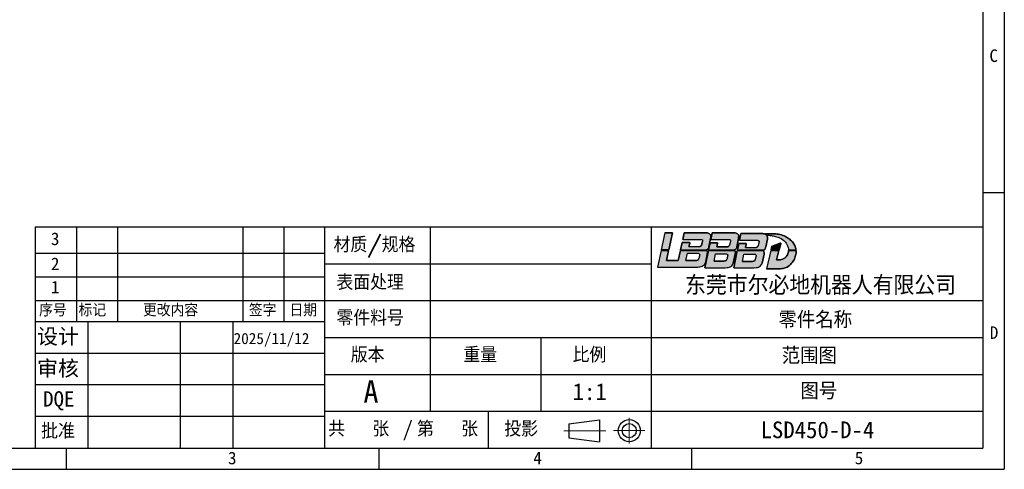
# Model space of a CAD drawing. Header units: millimetres. Extents: x 0 to 2970, y 0 to 2100.
# Tile 10 of 30: x 1100 to 2970, y 0 to 853. Entities that reach past the tile are written whole.
import ezdxf

# ---------------------------------------------------------------- set-up
doc = ezdxf.new("R2010")
doc.units = ezdxf.units.MM
doc.header["$LTSCALE"] = 10
doc.linetypes.add('CENTERX2', pattern=[20.32, 12.7, -2.54, 2.54, -2.54])
for name, color, linetype in [('中心线', 1, 'CENTERX2'), ('剖面线', 2, 'Continuous'), ('细实线', 4, 'Continuous')]:
    doc.layers.add(name, color=color, linetype=linetype)
doc.styles.add('SLDTEXTSTYLE0', font='txt', dxfattribs={"bigfont": 'bigfont'})
doc.styles.add('SLDTEXTSTYLE1', font='txt')
doc.styles.add('SLDTEXTSTYLE2', font='txt', dxfattribs={"bigfont": 'bigfont'})
doc.styles.add('SLDTEXTSTYLE3', font='simfang.ttf', dxfattribs={"bigfont": 'bigfont'})
doc.styles.add('SLDTEXTSTYLE4', font='simfang.ttf')
doc.styles.add('SLDTEXTSTYLE5', font='txt', dxfattribs={"bigfont": 'bigfont'})

# ---------------------------------------------------------------- blocks, each defined once
blk = doc.blocks.new('块1')
at = {"lineweight": 25}
for p, q in [((87.7, 38.7), (146.2, 46.1)), ((87.7, 38.7), (87.7, 11.8)), ((146.2, 46.1), (146.2, 4.4)), ((87.7, 11.8), (146.2, 4.4))]:
    blk.add_line(p, q, dxfattribs=at)
for radius in [20.9, 13.4]:
    blk.add_circle((202.5, 25.7), radius, dxfattribs=at)
at = {"layer": '中心线', "color": 1, "lineweight": 18}
for p, q in [((202.5, 50.3), (202.5, 1.1)), ((78.1, 25.3), (157.9, 25.3)), ((172.8, 25.7), (232.2, 25.7))]:
    blk.add_line(p, q, dxfattribs=at)
blk = doc.blocks.new('块3')
at = {"layer": '剖面线'}
for points in [[(6.9, 36.2), (21.1, 36.2), (28.1, 68.8), (13.8, 68.8)], [(215, 36.2), (230.8, 36.2), (233.9, 48), (233.9, 49.4), (232.6, 49.4), (216.5, 42.7)]]:
    blk.add_hatch(color=3, dxfattribs=at).paths.add_polyline_path(points, flags=0)
h = blk.add_hatch(color=3, dxfattribs=at)
edge = h.paths.add_edge_path(flags=0)
edge.add_line((85.2, 52), (83.4, 45.5))
edge.add_spline(control_points=[(83.4, 45.5), (83.2, 45.1), (83, 44.4), (82.1, 43.6), (81.2, 43), (80.5, 42.8), (80.2, 42.7)], knot_values=[0, 0, 0, 0, 0.11249, 0.188578, 0.308405, 0.395813, 0.395813, 0.395813, 0.395813], weights=[1, 1, 1, 1, 1, 1, 1], degree=3, periodic=0)
edge.add_line((80.2, 42.7), (59.6, 42.7))
edge.add_line((59.6, 42.7), (61, 48.4))
edge.add_line((61, 48.4), (61, 50.6))
edge.add_line((61, 50.6), (46.5, 50.6))
edge.add_line((46.5, 50.6), (43.5, 36.2))
edge.add_line((43.5, 36.2), (92.2, 36.2))
edge.add_spline(control_points=[(92.2, 36.2), (92.6, 36.3), (93.8, 36.6), (95.1, 38.1), (96.9, 39.8), (97.3, 41.5), (97.4, 42.5)], knot_values=[0, 0, 0, 0, 0.113541, 0.309529, 0.508983, 0.759853, 0.759853, 0.759853, 0.759853], weights=[1, 1, 1, 1, 1, 1, 1], degree=3, periodic=0)
edge.add_line((97.4, 42.5), (100.7, 58.1))
edge.add_spline(control_points=[(100.7, 58.1), (100.8, 59.1), (100.9, 60.8), (101.2, 63.5), (100.1, 66.1), (97.5, 67.7), (94.7, 68.5), (92.8, 68.8), (91.9, 69)], knot_values=[0, 0, 0, 0, 0.270359, 0.459904, 0.691329, 0.959666, 1.234022, 1.467228, 1.467228, 1.467228, 1.467228], weights=[1, 1, 1, 1, 1, 1, 1, 1, 1], degree=3, periodic=0)
edge.add_line((91.9, 69), (50.3, 69))
edge.add_line((50.3, 69), (47.7, 56.4))
edge.add_line((47.7, 56.4), (81.4, 56.4))
edge.add_spline(control_points=[(81.4, 56.4), (81.8, 56.4), (82.6, 56.4), (83.7, 56.1), (84.6, 55.6), (85.3, 54.9), (85.3, 54), (85.4, 53.1), (85.3, 52.4), (85.2, 52)], knot_values=[0, 0, 0, 0, 0.109145, 0.202524, 0.297211, 0.376281, 0.445665, 0.519978, 0.62999, 0.62999, 0.62999, 0.62999], weights=[1, 1, 1, 1, 1, 1, 1, 1, 1, 1], degree=3, periodic=0)
h = blk.add_hatch(color=3, dxfattribs=at)
edge = h.paths.add_edge_path(flags=0)
edge.add_line((150.5, 42.5), (153.8, 58.1))
edge.add_spline(control_points=[(153.8, 58.1), (153.8, 59.1), (153.9, 60.8), (154.2, 63.5), (153.2, 66.1), (150.5, 67.7), (147.7, 68.5), (145.8, 68.8), (144.9, 69)], knot_values=[0, 0, 0, 0, 0.270359, 0.459904, 0.691329, 0.959666, 1.234022, 1.467228, 1.467228, 1.467228, 1.467228], weights=[1, 1, 1, 1, 1, 1, 1, 1, 1], degree=3, periodic=0)
edge.add_line((144.9, 69), (103.7, 69))
edge.add_line((103.7, 69), (101.1, 56.4))
edge.add_line((101.1, 56.4), (134.5, 56.4))
edge.add_spline(control_points=[(134.5, 56.4), (134.9, 56.4), (135.6, 56.4), (136.7, 56.1), (137.7, 55.6), (138.3, 54.9), (138.5, 53.9), (138.4, 53), (138.3, 52.3), (138.2, 52)], knot_values=[0, 0, 0, 0, 0.109145, 0.202524, 0.297211, 0.376281, 0.459032, 0.54598, 0.631468, 0.631468, 0.631468, 0.631468], weights=[1, 1, 1, 1, 1, 1, 1, 1, 1, 1], degree=3, periodic=0)
edge.add_line((138.2, 52), (136.4, 45.5))
edge.add_spline(control_points=[(136.4, 45.5), (136.3, 45), (135.8, 43.9), (134.7, 42.6), (133.6, 42.3), (133.2, 42.1)], knot_values=[0, 0, 0, 0, 0.133532, 0.314052, 0.429449, 0.429449, 0.429449, 0.429449], weights=[1, 1, 1, 1, 1, 1], degree=3, periodic=0)
edge.add_line((133.2, 42.1), (112.5, 42.1))
edge.add_line((112.5, 42.1), (114, 48.4))
edge.add_line((114, 48.4), (114, 49.9))
edge.add_line((114, 49.9), (99.7, 49.9))
edge.add_line((99.7, 49.9), (96.9, 36.2))
edge.add_line((96.9, 36.2), (145.2, 36.2))
edge.add_spline(control_points=[(145.2, 36.2), (145.6, 36.3), (146.8, 36.6), (148.1, 38.1), (150, 39.8), (150.3, 41.5), (150.5, 42.5)], knot_values=[0, 0, 0, 0, 0.113541, 0.309529, 0.508983, 0.759853, 0.759853, 0.759853, 0.759853], weights=[1, 1, 1, 1, 1, 1, 1], degree=3, periodic=0)
h = blk.add_hatch(color=3, dxfattribs=at)
edge = h.paths.add_edge_path(flags=0)
edge.add_spline(control_points=[(207, 64.5), (205.7, 65.8), (204, 66.4)], knot_values=[0, 0, 0, 1, 1, 1], weights=[1, 1, 1], degree=2, periodic=0)
edge.add_spline(control_points=[(204, 66.4), (203.4, 66.6), (202, 67), (200.5, 67.2), (199.6, 67.4)], knot_values=[0, 0, 0, 0, 1.372752, 3.334825, 3.334825, 3.334825, 3.334825], weights=[1, 1, 1, 1, 1], degree=3, periodic=0)
edge.add_line((199.6, 67.4), (158, 67.4))
edge.add_line((158, 67.4), (155.4, 54.7))
edge.add_line((155.4, 54.7), (188.7, 54.7))
edge.add_spline(control_points=[(188.7, 54.7), (189.1, 54.7), (189.9, 54.6), (191, 54.4), (191.9, 53.9), (192.6, 53.2), (192.8, 52.2), (192.6, 51.2), (192.5, 50.6), (192.5, 50.3)], knot_values=[0, 0, 0, 0, 0.109145, 0.202524, 0.297211, 0.376281, 0.459032, 0.54598, 0.631468, 0.631468, 0.631468, 0.631468], weights=[1, 1, 1, 1, 1, 1, 1, 1, 1, 1], degree=3, periodic=0)
edge.add_line((192.5, 50.3), (190.7, 43.8))
edge.add_spline(control_points=[(190.7, 43.8), (190.5, 43.4), (190.3, 42.7), (189.5, 41.9), (188.5, 41.3), (187.8, 41), (187.5, 40.9)], knot_values=[0, 0, 0, 0, 0.11249, 0.188578, 0.308405, 0.395813, 0.395813, 0.395813, 0.395813], weights=[1, 1, 1, 1, 1, 1, 1], degree=3, periodic=0)
edge.add_line((187.5, 40.9), (166.9, 40.9))
edge.add_line((166.9, 40.9), (168.3, 46.7))
edge.add_line((168.3, 46.7), (168.3, 48.8))
edge.add_line((168.3, 48.8), (154.2, 48.8))
edge.add_line((154.2, 48.8), (151.6, 36.2))
edge.add_line((151.6, 36.2), (202.2, 36.2))
edge.add_spline(control_points=[(202.2, 36.2), (202.4, 36.3), (203.2, 36.7), (203.8, 38.1), (204.9, 40), (205.3, 41.6), (205.5, 42.5)], knot_values=[0, 0, 0, 0, 0.063812, 0.219898, 0.386717, 0.637587, 0.637587, 0.637587, 0.637587], weights=[1, 1, 1, 1, 1, 1, 1], degree=3, periodic=0)
edge.add_line((205.5, 42.5), (208.5, 56.8))
edge.add_spline(control_points=[(208.5, 56.8), (208.5, 59.3), (208.5, 60.9), (208.4, 62.3), (208.1, 63.5), (207.2, 64.4)], knot_values=[7.678202, 7.678202, 7.678202, 7.678202, 9.952853, 11.547588, 12.34447, 12.34447, 12.34447, 12.34447], weights=[1, 1, 1, 1, 1, 1], degree=3, periodic=0)
edge.add_spline(control_points=[(207.2, 64.4), (207.2, 64.4), (207.1, 64.5), (207, 64.5)], knot_values=[7.617953, 7.617953, 7.617953, 7.617953, 7.678202, 7.678202, 7.678202, 7.678202], weights=[1, 1, 1, 1], degree=3, periodic=0)
h = blk.add_hatch(color=3, dxfattribs=at)
edge = h.paths.add_edge_path(flags=0)
edge.add_spline(control_points=[(204.1, 66.5), (204.1, 66.5), (205.8, 65.8), (207.1, 64.6)], knot_values=[0, 0, 0, 0.054981, 1, 1, 1], weights=[1, 1, 1, 1], degree=2, periodic=0)
edge.add_line((207.1, 64.6), (207.2, 64.5))
edge.add_spline(control_points=[(207.2, 64.5), (207.7, 64.5), (209.7, 64.3), (213.8, 63.9), (220.5, 62.9), (229.8, 60.5), (239.4, 55.5), (245.6, 47.9), (248, 41.4), (248.5, 37.7), (248.7, 36.2)], knot_values=[-1.210668, -1.210668, -1.210668, -1.210668, 0, 3.216058, 7.844717, 15.059695, 24.312441, 31.237241, 36.149525, 39.453796, 39.453796, 39.453796, 39.453796], weights=[1, 1, 1, 1, 1, 1, 1, 1, 1, 1, 1], degree=3, periodic=0)
edge.add_line((248.7, 36.2), (262.7, 36.2))
edge.add_spline(control_points=[(262.7, 36.2), (262.7, 36.8), (262.6, 38.2), (261.7, 41), (260.3, 45.8), (256, 52.2), (249.3, 58.5), (240.1, 63.4), (230.5, 66.2), (223.7, 66.8), (220.8, 67)], knot_values=[0, 0, 0, 0, 1.151049, 3.120639, 6.514086, 12.344374, 19.743132, 26.621777, 35.257202, 41.640066, 41.640066, 41.640066, 41.640066], weights=[1, 1, 1, 1, 1, 1, 1, 1, 1, 1, 1], degree=3, periodic=0)
edge.add_line((220.8, 67), (207.1, 67))
edge.add_spline(control_points=[(207.1, 67), (206.4, 66.9), (205.4, 66.7), (204.4, 66.5), (204.1, 66.5)], knot_values=[0, 0, 0, 0, 1.463686, 2.152451, 2.152451, 2.152451, 2.152451], weights=[1, 1, 1, 1, 1], degree=3, periodic=0)
h = blk.add_hatch(color=3, dxfattribs=at)
edge = h.paths.add_edge_path(flags=0)
edge.add_line((90.7, 11), (95, 31.2))
edge.add_spline(control_points=[(95, 31.2), (95, 32.3), (94.8, 33.2), (94.8, 34.1), (94.3, 34.7), (94.1, 35.1)], knot_values=[0, 0, 0, 0, 0.476316, 1.44549, 2.246673, 2.246673, 2.246673, 2.246673], weights=[1, 1, 1, 1, 1, 1], degree=3, periodic=0)
edge.add_line((94.1, 35.1), (43.2, 35.1))
edge.add_line((43.2, 35.1), (39.3, 16))
edge.add_line((39.3, 16), (16.8, 16))
edge.add_line((16.8, 16), (20.9, 35.1))
edge.add_line((20.9, 35.1), (6.6, 35.1))
edge.add_line((6.6, 35.1), (0, 3.9))
edge.add_line((0, 3.9), (75.5, 3.9))
edge.add_spline(control_points=[(75.5, 3.9), (77.2, 4.1), (80.3, 4.5), (85, 5.3), (88.2, 7.7), (90.1, 9.9), (90.7, 11)], knot_values=[0, 0, 0, 0, 3.612385, 7.048837, 10.255516, 12.349536, 12.349536, 12.349536, 12.349536], weights=[1, 1, 1, 1, 1, 1, 1], degree=3, periodic=0)
edge = h.paths.add_edge_path(flags=0)
edge.add_line((79.9, 26.9), (78.2, 19.9))
edge.add_spline(control_points=[(78.2, 19.9), (77.9, 19), (77.3, 17.2), (74.2, 16.4), (72.1, 16.3), (71.1, 16.3)], knot_values=[0, 0, 0, 0, 0.21656, 0.475605, 0.757612, 0.757612, 0.757612, 0.757612], weights=[1, 1, 1, 1, 1, 1], degree=3, periodic=0)
edge.add_line((71.1, 16.3), (53.9, 16.3))
edge.add_line((53.9, 16.3), (56.8, 30.3))
edge.add_line((56.8, 30.3), (76.8, 30.3))
edge.add_spline(control_points=[(76.8, 30.3), (77.4, 30.2), (78.6, 30), (79.7, 28.5), (79.8, 27.4), (79.9, 26.9)], knot_values=[0, 0, 0, 0, 0.16594, 0.313706, 0.444871, 0.444871, 0.444871, 0.444871], weights=[1, 1, 1, 1, 1, 1], degree=3, periodic=0)
h = blk.add_hatch(color=3, dxfattribs=at)
edge = h.paths.add_edge_path(flags=0)
edge.add_line((89.9, 2.6), (128.1, 2.6))
edge.add_spline(control_points=[(128.1, 2.6), (131, 2.6), (134, 2.7), (139.5, 4.5), (141.8, 6.9), (143.2, 9.9), (143.8, 11)], knot_values=[0, 0, 0, 0, 3.612385, 7.048837, 10.255516, 12.349536, 12.349536, 12.349536, 12.349536], weights=[1, 1, 1, 1, 1, 1, 1], degree=3, periodic=0)
edge.add_line((143.8, 11), (148.1, 31.2))
edge.add_spline(control_points=[(148.1, 31.2), (148, 32.3), (147.8, 33.2), (147.4, 33.9), (147.1, 34.5), (146.6, 35.1)], knot_values=[0.110312, 0.110312, 0.110312, 0.110312, 0.586629, 1.555802, 2.246673, 2.246673, 2.246673, 2.246673], weights=[1, 1, 1, 1, 1, 1], degree=3, periodic=0)
edge.add_line((146.6, 35.1), (96.7, 35.1))
edge.add_line((96.7, 35.1), (89.9, 2.6))
edge = h.paths.add_edge_path(flags=0)
edge.add_line((110.1, 29.2), (130.1, 29.2))
edge.add_spline(control_points=[(130.1, 29.2), (130.7, 29.1), (131.9, 28.8), (133, 27.3), (133.1, 26.3), (133.2, 25.8)], knot_values=[0, 0, 0, 0, 0.16594, 0.313706, 0.444871, 0.444871, 0.444871, 0.444871], weights=[1, 1, 1, 1, 1, 1], degree=3, periodic=0)
edge.add_line((133.2, 25.8), (131.5, 18.7))
edge.add_spline(control_points=[(131.5, 18.7), (131.2, 17.9), (130.5, 16.1), (127.4, 15.3), (125.4, 15.2), (124.4, 15.1)], knot_values=[0, 0, 0, 0, 0.21656, 0.475605, 0.757612, 0.757612, 0.757612, 0.757612], weights=[1, 1, 1, 1, 1, 1], degree=3, periodic=0)
edge.add_line((124.4, 15.1), (107.2, 15.1))
edge.add_line((107.2, 15.1), (110.1, 29.2))
h = blk.add_hatch(color=3, dxfattribs=at)
edge = h.paths.add_edge_path(flags=0)
edge.add_line((144.5, 2.5), (183.6, 2.5))
edge.add_spline(control_points=[(183.6, 2.5), (186.8, 2.7), (189.3, 2.9), (193.7, 4.6), (196.7, 7.2), (198.2, 9.9), (198.8, 11)], knot_values=[0, 0, 0, 0, 3.612385, 7.048837, 10.255516, 12.349536, 12.349536, 12.349536, 12.349536], weights=[1, 1, 1, 1, 1, 1, 1], degree=3, periodic=0)
edge.add_line((198.8, 11), (202.4, 28.1))
edge.add_spline(control_points=[(202.4, 28.1), (202.2, 31.8), (201.8, 32.9), (201.6, 33.6), (201.1, 34.5), (200.3, 35.1)], knot_values=[0.157558, 0.157558, 0.157558, 0.157558, 0.633874, 1.603048, 2.246673, 2.246673, 2.246673, 2.246673], weights=[1, 1, 1, 1, 1, 1], degree=3, periodic=0)
edge.add_line((200.3, 35.1), (151.3, 35.1))
edge.add_line((151.3, 35.1), (144.5, 2.5))
edge = h.paths.add_edge_path(flags=0)
edge.add_line((187.2, 25), (185.5, 18))
edge.add_spline(control_points=[(185.5, 18), (185.2, 17.2), (184.5, 15.4), (181.4, 14.6), (179.4, 14.4), (178.4, 14.4)], knot_values=[0, 0, 0, 0, 0.21656, 0.475605, 0.757612, 0.757612, 0.757612, 0.757612], weights=[1, 1, 1, 1, 1, 1], degree=3, periodic=0)
edge.add_line((178.4, 14.4), (161.2, 14.4))
edge.add_line((161.2, 14.4), (164.1, 28.5))
edge.add_line((164.1, 28.5), (184.1, 28.5))
edge.add_spline(control_points=[(184.1, 28.5), (184.7, 28.3), (185.9, 28.1), (187, 26.6), (187.1, 25.5), (187.2, 25)], knot_values=[0, 0, 0, 0, 0.16594, 0.313706, 0.444871, 0.444871, 0.444871, 0.444871], weights=[1, 1, 1, 1, 1, 1], degree=3, periodic=0)
h = blk.add_hatch(color=3, dxfattribs=at)
edge = h.paths.add_edge_path(flags=0)
edge.add_line((263.1, 35.1), (248.9, 35.1))
edge.add_spline(control_points=[(248.9, 35.1), (248.9, 35), (248.8, 34.2), (248.5, 32.1), (247.3, 29), (245.7, 24.9), (242.1, 21.2), (236.7, 18.2), (231, 17.2), (227.2, 17.4), (225.9, 17.5)], knot_values=[0, 0, 0, 0, 0.200319, 1.755522, 4.491279, 7.649925, 11.354755, 15.71284, 21.005618, 23.994098, 23.994098, 23.994098, 23.994098], weights=[1, 1, 1, 1, 1, 1, 1, 1, 1, 1, 1], degree=3, periodic=0)
edge.add_line((225.9, 17.5), (230.5, 35.1))
edge.add_line((230.5, 35.1), (214.8, 35.1))
edge.add_line((214.8, 35.1), (207.1, 0.7))
edge.add_spline(control_points=[(207.1, 0.7), (209.8, 0.6), (217, 0.3), (227.5, 0), (237.9, 1.1), (247.5, 3.4), (254.5, 10.5), (260.5, 18.7), (261.9, 26.2), (263.5, 31), (263.3, 33.4), (263.1, 34.6), (263.1, 35.1)], knot_values=[0, 0, 0, 0, 5.994431, 15.888509, 23.126915, 29.243366, 37.241208, 44.362079, 51.473113, 53.800224, 55.481839, 56.538024, 56.538024, 56.538024, 56.538024], weights=[1, 1, 1, 1, 1, 1, 1, 1, 1, 1, 1, 1, 1], degree=3, periodic=0)
at = {"color": 3, "lineweight": 25}
for p, q in [((13.8, 68.8), (6.9, 36.2)), ((13.8, 68.8), (6.9, 36.2)), ((28.1, 68.8), (13.8, 68.8)), ((13.8, 68.8), (28.1, 68.8)), ((21.1, 36.2), (28.1, 68.8)), ((28.1, 68.8), (21.1, 36.2)), ((50.3, 69), (47.7, 56.4)), ((47.7, 56.4), (50.3, 69)), ((47.7, 56.4), (81.4, 56.4)), ((47.7, 56.4), (81.4, 56.4)), ((91.9, 69), (50.3, 69)), ((50.3, 69), (91.9, 69)), ((97.4, 42.5), (100.7, 58.1)), ((100.7, 58.1), (97.4, 42.5)), ((103.7, 69), (101.1, 56.4)), ((101.1, 56.4), (103.7, 69)), ((101.1, 56.4), (134.5, 56.4)), ((101.1, 56.4), (134.5, 56.4)), ((144.9, 69), (103.7, 69)), ((103.7, 69), (144.9, 69)), ((150.5, 42.5), (153.8, 58.1)), ((153.8, 58.1), (150.5, 42.5)), ((158, 67.4), (155.4, 54.7)), ((155.4, 54.7), (158, 67.4)), ((199.6, 67.4), (158, 67.4)), ((158, 67.4), (199.6, 67.4)), ((205.5, 42.5), (208.5, 56.8)), ((208.5, 56.8), (205.5, 42.5)), ((46.5, 50.6), (43.5, 36.2)), ((43.5, 36.2), (46.5, 50.6)), ((61, 50.6), (46.5, 50.6)), ((46.5, 50.6), (61, 50.6)), ((59.6, 42.7), (61, 48.4)), ((61, 48.4), (59.6, 42.7)), ((59.6, 42.7), (80.2, 42.7)), ((59.6, 42.7), (80.2, 42.7)), ((61, 48.4), (61, 50.6)), ((61, 50.6), (61, 48.4)), ((83.4, 45.5), (85.2, 52)), ((85.2, 52), (83.4, 45.5)), ((99.7, 49.9), (96.9, 36.2)), ((96.9, 36.2), (99.7, 49.9)), ((114, 49.9), (99.7, 49.9)), ((99.7, 49.9), (114, 49.9)), ((112.5, 42.1), (114, 48.4)), ((114, 48.4), (112.5, 42.1)), ((133.2, 42.1), (112.5, 42.1)), ((112.5, 42.1), (133.2, 42.1)), ((114, 48.4), (114, 49.9)), ((114, 49.9), (114, 48.4)), ((138.2, 52), (136.4, 45.5)), ((138.2, 52), (136.4, 45.5)), ((154.2, 48.8), (151.6, 36.2)), ((151.6, 36.2), (154.2, 48.8)), ((168.3, 48.8), (154.2, 48.8)), ((154.2, 48.8), (168.3, 48.8)), ((155.4, 54.7), (188.7, 54.7)), ((155.4, 54.7), (188.7, 54.7)), ((166.9, 40.9), (168.3, 46.7)), ((168.3, 46.7), (166.9, 40.9)), ((166.9, 40.9), (187.5, 40.9)), ((166.9, 40.9), (187.5, 40.9)), ((168.3, 46.7), (168.3, 48.8)), ((168.3, 48.8), (168.3, 46.7)), ((192.5, 50.3), (190.7, 43.8)), ((192.5, 50.3), (190.7, 43.8)), ((216.5, 42.7), (215, 36.2)), ((216.5, 42.7), (215, 36.2)), ((232.6, 49.4), (216.5, 42.7)), ((216.5, 42.7), (232.6, 49.4)), ((230.8, 36.2), (233.9, 48)), ((233.9, 48), (230.8, 36.2)), ((233.9, 49.4), (232.6, 49.4)), ((232.6, 49.4), (233.9, 49.4)), ((233.9, 48), (233.9, 49.4)), ((233.9, 49.4), (233.9, 48)), ((20.9, 35.1), (6.6, 35.1)), ((6.6, 35.1), (20.9, 35.1)), ((6.9, 36.2), (21.1, 36.2)), ((21.1, 36.2), (6.9, 36.2)), ((16.8, 16), (20.9, 35.1)), ((20.9, 35.1), (16.8, 16)), ((43.2, 35.1), (39.3, 16)), ((39.3, 16), (43.2, 35.1)), ((94.1, 35.1), (43.2, 35.1)), ((43.2, 35.1), (94.1, 35.1)), ((43.5, 36.2), (92.2, 36.2)), ((43.5, 36.2), (92.2, 36.2)), ((53.9, 16.3), (56.8, 30.3)), ((53.9, 16.3), (56.8, 30.3)), ((56.8, 30.3), (76.8, 30.3)), ((56.8, 30.3), (76.8, 30.3)), ((79.9, 26.9), (78.2, 19.9)), ((79.9, 26.9), (78.2, 19.9)), ((96.7, 35.1), (89.9, 2.6)), ((89.9, 2.6), (96.7, 35.1)), ((90.7, 11), (95, 31.2)), ((95, 31.2), (90.7, 11)), ((146.6, 35.1), (96.7, 35.1)), ((96.7, 35.1), (146.6, 35.1)), ((96.9, 36.2), (145.2, 36.2)), ((96.9, 36.2), (145.2, 36.2)), ((107.2, 15.1), (110.1, 29.2)), ((107.2, 15.1), (110.1, 29.2)), ((110.1, 29.2), (130.1, 29.2)), ((110.1, 29.2), (130.1, 29.2)), ((133.2, 25.8), (131.5, 18.7)), ((133.2, 25.8), (131.5, 18.7)), ((143.8, 11), (148.1, 31.2)), ((148.1, 31.2), (143.8, 11)), ((151.3, 35.1), (144.5, 2.5)), ((144.5, 2.5), (151.3, 35.1)), ((200.3, 35.1), (151.3, 35.1)), ((151.3, 35.1), (200.3, 35.1)), ((151.6, 36.2), (202.2, 36.2)), ((151.6, 36.2), (202.2, 36.2)), ((161.2, 14.4), (164.1, 28.5)), ((161.2, 14.4), (164.1, 28.5)), ((164.1, 28.5), (184.1, 28.5)), ((164.1, 28.5), (184.1, 28.5)), ((187.2, 25), (185.5, 18)), ((187.2, 25), (185.5, 18)), ((198.8, 11), (202.4, 28.1)), ((202.4, 28.1), (198.8, 11)), ((214.8, 35.1), (207.1, 0.7)), ((214.8, 35.1), (207.1, 0.7)), ((230.5, 35.1), (214.8, 35.1)), ((214.8, 35.1), (230.5, 35.1)), ((215, 36.2), (230.8, 36.2)), ((215, 36.2), (230.8, 36.2)), ((225.9, 17.5), (230.5, 35.1)), ((230.5, 35.1), (225.9, 17.5)), ((248.7, 36.2), (262.7, 36.2)), ((248.7, 36.2), (262.7, 36.2)), ((263.1, 35.1), (248.9, 35.1)), ((248.9, 35.1), (263.1, 35.1)), ((39.3, 16), (16.8, 16)), ((16.8, 16), (39.3, 16)), ((71.1, 16.3), (53.9, 16.3)), ((53.9, 16.3), (71.1, 16.3)), ((124.4, 15.1), (107.2, 15.1)), ((107.2, 15.1), (124.4, 15.1)), ((178.4, 14.4), (161.2, 14.4)), ((161.2, 14.4), (178.4, 14.4))]:
    blk.add_line(p, q, dxfattribs=at)
at = {"lineweight": 25}
for p, q in [((6.6, 35.1), (0, 3.9)), ((0, 3.9), (75.5, 3.9)), ((0, 3.9), (75.5, 3.9)), ((89.9, 2.6), (128.1, 2.6)), ((89.9, 2.6), (128.1, 2.6)), ((144.5, 2.5), (183.6, 2.5)), ((144.5, 2.5), (183.6, 2.5))]:
    blk.add_line(p, q, dxfattribs=at)
at = {"color": 3, "lineweight": 25}
for points, degree, knots in [([(81.4, 56.4), (81.8, 56.4), (82.6, 56.4), (83.7, 56.1), (84.6, 55.6), (85.3, 54.9), (85.3, 54), (85.4, 53.1), (85.3, 52.4), (85.2, 52)], 3, [0, 0, 0, 0, 0.1091448, 0.2025244, 0.2972108, 0.3762809, 0.4456653, 0.5199777, 0.6299904, 0.6299904, 0.6299904, 0.6299904]), ([(81.4, 56.4), (81.8, 56.4), (82.6, 56.4), (83.7, 56.1), (84.6, 55.6), (85.3, 54.9), (85.3, 54), (85.4, 53.1), (85.3, 52.4), (85.2, 52)], 3, [0, 0, 0, 0, 0.173248, 0.321472, 0.47177, 0.59728, 0.707416, 0.825374, 1, 1, 1, 1]), ([(100.7, 58.1), (100.8, 59.1), (100.9, 60.8), (101.2, 63.5), (100.1, 66.1), (97.5, 67.7), (94.7, 68.5), (92.8, 68.8), (91.9, 69)], 3, [0, 0, 0, 0, 0.270359, 0.459904, 0.691329, 0.959666, 1.234022, 1.467228, 1.467228, 1.467228, 1.467228]), ([(91.9, 69), (92.8, 68.8), (94.7, 68.5), (97.5, 67.7), (100.1, 66.1), (101.2, 63.5), (100.9, 60.8), (100.8, 59.1), (100.7, 58.1)], 3, [0, 0, 0, 0, 0.158944, 0.345933, 0.52882, 0.686549, 0.815735, 1, 1, 1, 1]), ([(134.5, 56.4), (134.9, 56.4), (135.6, 56.4), (136.7, 56.1), (137.7, 55.6), (138.3, 54.9), (138.5, 53.9), (138.4, 53), (138.3, 52.3), (138.2, 52)], 3, [0, 0, 0, 0, 0.1091448, 0.2025244, 0.2972108, 0.3762809, 0.4590321, 0.5459805, 0.6314677, 0.6314677, 0.6314677, 0.6314677]), ([(134.5, 56.4), (134.9, 56.4), (135.6, 56.4), (136.7, 56.1), (137.7, 55.6), (138.3, 54.9), (138.5, 53.9), (138.4, 53), (138.3, 52.3), (138.2, 52)], 3, [0, 0, 0, 0, 0.172843, 0.32072, 0.470667, 0.595883, 0.726929, 0.864621, 1, 1, 1, 1]), ([(153.8, 58.1), (153.8, 59.1), (153.9, 60.8), (154.2, 63.5), (153.2, 66.1), (150.5, 67.7), (147.7, 68.5), (145.8, 68.8), (144.9, 69)], 3, [0, 0, 0, 0, 0.270359, 0.459904, 0.691329, 0.959666, 1.234022, 1.467228, 1.467228, 1.467228, 1.467228]), ([(144.9, 69), (145.8, 68.8), (147.7, 68.5), (150.5, 67.7), (153.2, 66.1), (154.2, 63.5), (153.9, 60.8), (153.8, 59.1), (153.8, 58.1)], 3, [0, 0, 0, 0, 0.158944, 0.345933, 0.52882, 0.686549, 0.815735, 1, 1, 1, 1]), ([(204, 66.4), (203.4, 66.6), (202, 67), (200.5, 67.2), (199.6, 67.4)], 3, [0, 0, 0, 0, 1.372752, 3.334825, 3.334825, 3.334825, 3.334825]), ([(199.6, 67.4), (200.5, 67.2), (202, 67), (203.4, 66.6), (204, 66.4)], 3, [0, 0, 0, 0, 1.962073, 3.334825, 3.334825, 3.334825, 3.334825]), ([(207.1, 67), (206.4, 66.9), (205.4, 66.7), (204.4, 66.5), (204.1, 66.5)], 3, [0, 0, 0, 0, 1.463686, 2.152451, 2.152451, 2.152451, 2.152451]), ([(204.1, 66.5), (204.4, 66.5), (205.4, 66.7), (206.4, 66.9), (207.1, 67)], 3, [0.1383, 0.1383, 0.1383, 0.1383, 0.827065, 2.290752, 2.290752, 2.290752, 2.290752]), ([(204.1, 66.5), (204.1, 66.5), (205.8, 65.8), (207.1, 64.6)], 2, [0, 0, 0, 0.054981, 1, 1, 1]), ([(207.2, 64.5), (207.7, 64.5), (209.7, 64.3), (213.8, 63.9), (220.5, 62.9), (229.8, 60.5), (239.4, 55.5), (245.6, 47.9), (248, 41.4), (248.5, 37.7), (248.7, 36.2)], 3, [-1.210668, -1.210668, -1.210668, -1.210668, 0, 3.216058, 7.844717, 15.059695, 24.312441, 31.237241, 36.149525, 39.453796, 39.453796, 39.453796, 39.453796]), ([(207.2, 64.5), (207.7, 64.5), (209.7, 64.3), (213.8, 63.9), (220.5, 62.9), (229.8, 60.5), (239.4, 55.5), (245.6, 47.9), (248, 41.4), (248.5, 37.7), (248.7, 36.2)], 3, [-1.210668, -1.210668, -1.210668, -1.210668, 0, 3.216058, 7.844717, 15.059695, 24.312441, 31.237241, 36.149525, 39.453796, 39.453796, 39.453796, 39.453796]), ([(208.5, 56.8), (208.5, 59.3), (208.5, 60.9), (208.4, 62.3), (208.1, 63.5), (207.2, 64.4)], 3, [7.678202, 7.678202, 7.678202, 7.678202, 9.952853, 11.547588, 12.34447, 12.34447, 12.34447, 12.34447]), ([(207.2, 64.4), (208.1, 63.5), (208.4, 62.3), (208.5, 60.9), (208.5, 59.3), (208.5, 56.8)], 3, [7.678202, 7.678202, 7.678202, 7.678202, 8.475084, 10.069819, 12.34447, 12.34447, 12.34447, 12.34447]), ([(262.7, 36.2), (262.7, 36.8), (262.6, 38.2), (261.7, 41), (260.3, 45.8), (256, 52.2), (249.3, 58.5), (240.1, 63.4), (230.5, 66.2), (223.7, 66.8), (220.8, 67)], 3, [0, 0, 0, 0, 1.151049, 3.120639, 6.514086, 12.344374, 19.743132, 26.621777, 35.257202, 41.640066, 41.640066, 41.640066, 41.640066]), ([(220.8, 67), (223.7, 66.8), (230.5, 66.2), (240.1, 63.4), (249.3, 58.5), (256, 52.2), (260.3, 45.8), (261.7, 41), (262.6, 38.2), (262.7, 36.8), (262.7, 36.2)], 3, [0, 0, 0, 0, 6.382864, 15.018289, 21.896934, 29.295692, 35.12598, 38.519427, 40.489017, 41.640066, 41.640066, 41.640066, 41.640066]), ([(83.4, 45.5), (83.2, 45.1), (83, 44.4), (82.1, 43.6), (81.2, 43), (80.5, 42.8), (80.2, 42.7)], 3, [0, 0, 0, 0, 0.1124895, 0.1885781, 0.3084055, 0.3958128, 0.3958128, 0.3958128, 0.3958128]), ([(80.2, 42.7), (80.5, 42.8), (81.2, 43), (82.1, 43.6), (83, 44.4), (83.2, 45.1), (83.4, 45.5)], 3, [0, 0, 0, 0, 0.22083, 0.523568, 0.715801, 1, 1, 1, 1]), ([(92.2, 36.2), (92.6, 36.3), (93.8, 36.6), (95.1, 38.1), (96.9, 39.8), (97.3, 41.5), (97.4, 42.5)], 3, [0, 0, 0, 0, 0.1135405, 0.309529, 0.508983, 0.7598531, 0.7598531, 0.7598531, 0.7598531]), ([(97.4, 42.5), (97.3, 41.5), (96.9, 39.8), (95.1, 38.1), (93.8, 36.6), (92.6, 36.3), (92.2, 36.2)], 3, [0, 0, 0, 0, 0.330156, 0.592646, 0.850576, 1, 1, 1, 1]), ([(136.4, 45.5), (136.3, 45), (135.8, 43.9), (134.7, 42.6), (133.6, 42.3), (133.2, 42.1)], 3, [0, 0, 0, 0, 0.1335325, 0.3140516, 0.4294491, 0.4294491, 0.4294491, 0.4294491]), ([(133.2, 42.1), (133.6, 42.3), (134.7, 42.6), (135.8, 43.9), (136.3, 45), (136.4, 45.5)], 3, [0, 0, 0, 0, 0.26871, 0.689061, 1, 1, 1, 1]), ([(145.2, 36.2), (145.6, 36.3), (146.8, 36.6), (148.1, 38.1), (150, 39.8), (150.3, 41.5), (150.5, 42.5)], 3, [0, 0, 0, 0, 0.1135405, 0.309529, 0.508983, 0.7598531, 0.7598531, 0.7598531, 0.7598531]), ([(150.5, 42.5), (150.3, 41.5), (150, 39.8), (148.1, 38.1), (146.8, 36.6), (145.6, 36.3), (145.2, 36.2)], 3, [0, 0, 0, 0, 0.330156, 0.592646, 0.850576, 1, 1, 1, 1]), ([(190.7, 43.8), (190.5, 43.4), (190.3, 42.7), (189.5, 41.9), (188.5, 41.3), (187.8, 41), (187.5, 40.9)], 3, [0, 0, 0, 0, 0.1124895, 0.1885781, 0.3084055, 0.3958128, 0.3958128, 0.3958128, 0.3958128]), ([(187.5, 40.9), (187.8, 41), (188.5, 41.3), (189.5, 41.9), (190.3, 42.7), (190.5, 43.4), (190.7, 43.8)], 3, [0, 0, 0, 0, 0.22083, 0.523568, 0.715801, 1, 1, 1, 1]), ([(188.7, 54.7), (189.1, 54.7), (189.9, 54.6), (191, 54.4), (191.9, 53.9), (192.6, 53.2), (192.8, 52.2), (192.6, 51.2), (192.5, 50.6), (192.5, 50.3)], 3, [0, 0, 0, 0, 0.1091448, 0.2025244, 0.2972108, 0.3762809, 0.4590321, 0.5459805, 0.6314677, 0.6314677, 0.6314677, 0.6314677]), ([(188.7, 54.7), (189.1, 54.7), (189.9, 54.6), (191, 54.4), (191.9, 53.9), (192.6, 53.2), (192.8, 52.2), (192.6, 51.2), (192.5, 50.6), (192.5, 50.3)], 3, [0, 0, 0, 0, 0.172843, 0.32072, 0.470667, 0.595883, 0.726929, 0.864621, 1, 1, 1, 1]), ([(202.2, 36.2), (202.4, 36.3), (203.2, 36.7), (203.8, 38.1), (204.9, 40), (205.3, 41.6), (205.5, 42.5)], 3, [0, 0, 0, 0, 0.0638116, 0.2198977, 0.386717, 0.6375871, 0.6375871, 0.6375871, 0.6375871]), ([(205.5, 42.5), (205.3, 41.6), (204.9, 40), (203.8, 38.1), (203.2, 36.7), (202.4, 36.3), (202.2, 36.2)], 3, [0, 0, 0, 0, 0.393468, 0.65511, 0.899917, 1, 1, 1, 1]), ([(78.2, 19.9), (77.9, 19), (77.3, 17.2), (74.2, 16.4), (72.1, 16.3), (71.1, 16.3)], 3, [0, 0, 0, 0, 0.2165603, 0.4756045, 0.7576124, 0.7576124, 0.7576124, 0.7576124]), ([(71.1, 16.3), (72.1, 16.3), (74.2, 16.4), (77.3, 17.2), (77.9, 19), (78.2, 19.9)], 3, [0, 0, 0, 0, 0.372232, 0.714154, 1, 1, 1, 1]), ([(76.8, 30.3), (77.4, 30.2), (78.6, 30), (79.7, 28.5), (79.8, 27.4), (79.9, 26.9)], 3, [0, 0, 0, 0, 0.1659399, 0.3137056, 0.4448714, 0.4448714, 0.4448714, 0.4448714]), ([(76.8, 30.3), (77.4, 30.2), (78.6, 30), (79.7, 28.5), (79.8, 27.4), (79.9, 26.9)], 3, [0, 0, 0, 0, 0.373006, 0.70516, 1, 1, 1, 1]), ([(95, 31.2), (95, 32.3), (94.8, 33.2), (94.8, 34.1), (94.3, 34.7), (94.1, 35.1)], 3, [0, 0, 0, 0, 0.476316, 1.44549, 2.246673, 2.246673, 2.246673, 2.246673]), ([(94.1, 35.1), (94.3, 34.7), (94.8, 34.1), (94.8, 33.2), (95, 32.3), (95, 31.2)], 3, [0, 0, 0, 0, 0.801183, 1.770357, 2.246673, 2.246673, 2.246673, 2.246673]), ([(131.5, 18.7), (131.2, 17.9), (130.5, 16.1), (127.4, 15.3), (125.4, 15.2), (124.4, 15.1)], 3, [0, 0, 0, 0, 0.2165603, 0.4756045, 0.7576124, 0.7576124, 0.7576124, 0.7576124]), ([(124.4, 15.1), (125.4, 15.2), (127.4, 15.3), (130.5, 16.1), (131.2, 17.9), (131.5, 18.7)], 3, [0, 0, 0, 0, 0.372232, 0.714154, 1, 1, 1, 1]), ([(130.1, 29.2), (130.7, 29.1), (131.9, 28.8), (133, 27.3), (133.1, 26.3), (133.2, 25.8)], 3, [0, 0, 0, 0, 0.1659399, 0.3137056, 0.4448714, 0.4448714, 0.4448714, 0.4448714]), ([(130.1, 29.2), (130.7, 29.1), (131.9, 28.8), (133, 27.3), (133.1, 26.3), (133.2, 25.8)], 3, [0, 0, 0, 0, 0.373006, 0.70516, 1, 1, 1, 1]), ([(148.1, 31.2), (148, 32.3), (147.8, 33.2), (147.4, 33.9), (147.1, 34.5), (146.6, 35.1)], 3, [0.110312, 0.110312, 0.110312, 0.110312, 0.586629, 1.555802, 2.246673, 2.246673, 2.246673, 2.246673]), ([(146.6, 35.1), (147.1, 34.5), (147.4, 33.9), (147.8, 33.2), (148, 32.3), (148.1, 31.2)], 3, [0.110312, 0.110312, 0.110312, 0.110312, 0.801183, 1.770357, 2.246673, 2.246673, 2.246673, 2.246673]), ([(184.1, 28.5), (184.7, 28.3), (185.9, 28.1), (187, 26.6), (187.1, 25.5), (187.2, 25)], 3, [0, 0, 0, 0, 0.1659399, 0.3137056, 0.4448714, 0.4448714, 0.4448714, 0.4448714]), ([(184.1, 28.5), (184.7, 28.3), (185.9, 28.1), (187, 26.6), (187.1, 25.5), (187.2, 25)], 3, [0, 0, 0, 0, 0.373006, 0.70516, 1, 1, 1, 1]), ([(202.4, 28.1), (202.2, 31.8), (201.8, 32.9), (201.6, 33.6), (201.1, 34.5), (200.3, 35.1)], 3, [0.157558, 0.157558, 0.157558, 0.157558, 0.633874, 1.603048, 2.246673, 2.246673, 2.246673, 2.246673]), ([(200.3, 35.1), (201.1, 34.5), (201.6, 33.6), (201.8, 32.9), (202.2, 31.8), (202.4, 28.1)], 3, [0.157558, 0.157558, 0.157558, 0.157558, 0.801183, 1.770357, 2.246673, 2.246673, 2.246673, 2.246673]), ([(207.1, 0.7), (209.8, 0.6), (217, 0.3), (227.5, 0), (237.9, 1.1), (247.5, 3.4), (254.5, 10.5), (260.5, 18.7), (261.9, 26.2), (263.5, 31), (263.3, 33.4), (263.1, 34.6), (263.1, 35.1)], 3, [0, 0, 0, 0, 5.994431, 15.888509, 23.126915, 29.243366, 37.241208, 44.362079, 51.473113, 53.800224, 55.481839, 56.538024, 56.538024, 56.538024, 56.538024]), ([(263.1, 35.1), (263.1, 34.6), (263.3, 33.4), (263.5, 31), (261.9, 26.2), (260.5, 18.7), (254.5, 10.5), (247.5, 3.4), (237.9, 1.1), (227.5, 0), (217, 0.3), (209.8, 0.6), (207.1, 0.7)], 3, [0, 0, 0, 0, 1.056185, 2.7378, 5.064911, 12.175945, 19.296816, 27.294658, 33.411109, 40.649515, 50.543593, 56.538024, 56.538024, 56.538024, 56.538024]), ([(248.9, 35.1), (248.9, 35), (248.8, 34.2), (248.5, 32.1), (247.3, 29), (245.7, 24.9), (242.1, 21.2), (236.7, 18.2), (231, 17.2), (227.2, 17.4), (225.9, 17.5)], 3, [0, 0, 0, 0, 0.200319, 1.755522, 4.491279, 7.649925, 11.354755, 15.71284, 21.005618, 23.994098, 23.994098, 23.994098, 23.994098]), ([(225.9, 17.5), (227.2, 17.4), (231, 17.2), (236.7, 18.2), (242.1, 21.2), (245.7, 24.9), (247.3, 29), (248.5, 32.1), (248.8, 34.2), (248.9, 35), (248.9, 35.1)], 3, [0, 0, 0, 0, 2.988479, 8.281258, 12.639343, 16.344172, 19.502819, 22.238575, 23.793778, 23.994098, 23.994098, 23.994098, 23.994098]), ([(75.5, 3.9), (77.2, 4.1), (80.3, 4.5), (85, 5.3), (88.2, 7.7), (90.1, 9.9), (90.7, 11)], 3, [0, 0, 0, 0, 3.612385, 7.048837, 10.255516, 12.349536, 12.349536, 12.349536, 12.349536]), ([(75.5, 3.9), (77.2, 4.1), (80.3, 4.5), (85, 5.3), (88.2, 7.7), (90.1, 9.9), (90.7, 11)], 3, [0, 0, 0, 0, 3.612385, 7.048837, 10.255516, 12.349536, 12.349536, 12.349536, 12.349536]), ([(128.1, 2.6), (131, 2.6), (134, 2.7), (139.5, 4.5), (141.8, 6.9), (143.2, 9.9), (143.8, 11)], 3, [0, 0, 0, 0, 3.612385, 7.048837, 10.255516, 12.349536, 12.349536, 12.349536, 12.349536]), ([(128.1, 2.6), (131, 2.6), (134, 2.7), (139.5, 4.5), (141.8, 6.9), (143.2, 9.9), (143.8, 11)], 3, [0, 0, 0, 0, 3.612385, 7.048837, 10.255516, 12.349536, 12.349536, 12.349536, 12.349536]), ([(185.5, 18), (185.2, 17.2), (184.5, 15.4), (181.4, 14.6), (179.4, 14.4), (178.4, 14.4)], 3, [0, 0, 0, 0, 0.2165603, 0.4756045, 0.7576124, 0.7576124, 0.7576124, 0.7576124]), ([(178.4, 14.4), (179.4, 14.4), (181.4, 14.6), (184.5, 15.4), (185.2, 17.2), (185.5, 18)], 3, [0, 0, 0, 0, 0.372232, 0.714154, 1, 1, 1, 1]), ([(183.6, 2.5), (186.8, 2.7), (189.3, 2.9), (193.7, 4.6), (196.7, 7.2), (198.2, 9.9), (198.8, 11)], 3, [0, 0, 0, 0, 3.612385, 7.048837, 10.255516, 12.349536, 12.349536, 12.349536, 12.349536]), ([(183.6, 2.5), (186.8, 2.7), (189.3, 2.9), (193.7, 4.6), (196.7, 7.2), (198.2, 9.9), (198.8, 11)], 3, [0, 0, 0, 0, 3.612385, 7.048837, 10.255516, 12.349536, 12.349536, 12.349536, 12.349536])]:
    blk.add_open_spline(points, degree=degree, knots=knots, dxfattribs=at)
for points, degree in [([(204, 66.4), (205.7, 65.8), (207, 64.5)], 2), ([(207.2, 64.4), (207.2, 64.4), (207.1, 64.5), (207, 64.5)], 3), ([(207, 64.5), (207.1, 64.5), (207.2, 64.4), (207.2, 64.4)], 3), ([(220.8, 67), (216.2, 67), (211.6, 67), (207.1, 67)], 3), ([(207.1, 67), (211.6, 67), (216.2, 67), (220.8, 67)], 3), ([(207.1, 64.6), (207.1, 64.6), (207.2, 64.5)], 2), ([(95, 30.9), (95, 30.9), (95, 30.9), (95, 30.9)], 3), ([(148, 30.9), (148, 30.9), (148, 30.9), (148, 30.9)], 3)]:
    blk.add_open_spline(points, degree=degree, dxfattribs=at)

msp = doc.modelspace()

# ---------------------------------------------------------------- linework, layer by layer
at = {"layer": '细实线'}
for p, q in [((2970, 2100), (2970, 0)), ((2929.251859, 2060), (2929.251859, 40)), ((2929.251859, 525), (2970, 525)), ((1129.251859, 460), (1129.251859, 40)), ((1129.251859, 460), (2929.251859, 460)), ((1207.251859, 460), (1207.251859, 280)), ((1285.251859, 460), (1285.251859, 280)), ((1523.251859, 460), (1523.251859, 280)), ((1601.251859, 460), (1601.251859, 280)), ((1679.251859, 40), (1679.251859, 460)), ((1879.251859, 460), (1879.251859, 110)), ((2299.251859, 460), (2299.251859, 40)), ((1129.251859, 410), (1679.251859, 410)), ((1679.251859, 390), (2299.251859, 390)), ((1129.251859, 365), (1679.251859, 365)), ((1129.251859, 320), (2929.251859, 320)), ((1679.251859, 280), (1129.251859, 280)), ((1229.251859, 280), (1229.251859, 40)), ((1404.251859, 280), (1404.251859, 40)), ((1504.251859, 280), (1504.251859, 40)), ((1678.608461, 250), (2929.251859, 250)), ((2089.251859, 250), (2089.251859, 110)), ((1679.251859, 220), (1129.251859, 220)), ((1679.251859, 180), (2929.251859, 180)), ((1679.251859, 160), (1129.251859, 160)), ((1679.251859, 100), (1129.251859, 100)), ((1679.251859, 110), (2929.251859, 110)), ((1989.251859, 110), (1989.251859, 40)), ((40, 40), (2929.251859, 40)), ((1188, 40), (1188, 0)), ((1782, 40), (1782, 0)), ((2376, 40), (2376, 0)), ((0, 0), (2970, 0))]:
    msp.add_line(p, q, dxfattribs=at)

# ---------------------------------------------------------------- block references
at = {"color": 7, "linetype": 'Continuous'}
for name, p in [('块3', (2311.398248, 379.883707)), ('块1', (2055.02225, 47.575423))]:
    msp.add_blockref(name, p, dxfattribs=at)

# ---------------------------------------------------------------- texts
for s, insert, char_height, attachment_point, style in [('C', (2941.680693, 796.646057), 23.8125, 1, 'SLDTEXTSTYLE4'), ('3', (1158.830587, 449.209971), 23.8125, 1, 'SLDTEXTSTYLE4'), ('材质/规格', (1773.467211, 440.518871), 29.1041667, 2, 'SLDTEXTSTYLE0'), ('2', (1158.830587, 401.670616), 23.8125, 1, 'SLDTEXTSTYLE4'), ('1', (1158.830587, 357.469261), 23.8125, 1, 'SLDTEXTSTYLE4'), ('表面处理', (1765.281664, 369.16555), 29.1041667, 2, 'SLDTEXTSTYLE0'), ('东莞市尔必地机器人有限公司', (2620.969201, 366.960192), 36, 2, 'SLDTEXTSTYLE5'), ('序号', (1162.551291, 313.719405), 23.8125, 2, 'SLDTEXTSTYLE2'), ('标记', (1237.632381, 313.719405), 23.8125, 2, 'SLDTEXTSTYLE0'), ('更改内容', (1386.113555, 313.719405), 23.8125, 2, 'SLDTEXTSTYLE0'), ('签字', (1561.103036, 313.719405), 23.8125, 2, 'SLDTEXTSTYLE0'), ('日期', (1638.289033, 313.719405), 23.8125, 2, 'SLDTEXTSTYLE0'), ('零件料号', (1765.281664, 301.728388), 29.1041667, 2, 'SLDTEXTSTYLE0'), ('零件名称', (2610.827494, 299.437746), 31.75, 2, 'SLDTEXTSTYLE0'), ('设计', (1172.301928, 266.684944), 29.1041667, 2, 'SLDTEXTSTYLE3'), ('D', (2942.428704, 271.261218), 23.8125, 1, 'SLDTEXTSTYLE4'), ('2025/11/12', (1577.926994, 258.764461), 21.1666667, 2, 'SLDTEXTSTYLE1'), ('版本', (1760.510535, 231.671727), 29.1041667, 2, 'SLDTEXTSTYLE0'), ('重量', (1974.513018, 231.671727), 29.1041667, 2, 'SLDTEXTSTYLE0'), ('比例', (2181.862574, 231.671727), 29.1041667, 2, 'SLDTEXTSTYLE0'), ('范围图', (2599.596355, 231.222736), 31.75, 2, 'SLDTEXTSTYLE0'), ('审核', (1172.301928, 206.217351), 29.1041667, 2, 'SLDTEXTSTYLE3'), ('A', (1752.462792, 168.581775), 42.333333, 1, 'SLDTEXTSTYLE4'), ('1:1', (2182.347126, 163.152663), 31.75, 2, 'SLDTEXTSTYLE1'), ('图号', (2617.442077, 164.279637), 31.75, 2, 'SLDTEXTSTYLE0'), ('DQE', (1173.81777, 148.110344), 29.1041667, 2, 'SLDTEXTSTYLE4'), ('共  张', (1743.506308, 91.114993), 29.1041667, 2, 'SLDTEXTSTYLE0'), ('/', (1836.803886, 91.114993), 29.104167, 2, 'SLDTEXTSTYLE1'), ('第  张', (1912.294703, 91.114993), 29.1041667, 2, 'SLDTEXTSTYLE0'), ('投影', (2052.115573, 91.114993), 29.1041667, 2, 'SLDTEXTSTYLE0'), ('批准', (1172.301928, 87.233789), 29.1041667, 2, 'SLDTEXTSTYLE0'), ('LSD450-D-4', (2615.030369, 90.73231), 31.75, 2, 'SLDTEXTSTYLE1'), ('3', (1495.322093, 33.255271), 23.8125, 1, 'SLDTEXTSTYLE4'), ('4', (2075.31778, 33.255271), 23.8125, 1, 'SLDTEXTSTYLE4'), ('5', (2685.884199, 33.255271), 23.8125, 1, 'SLDTEXTSTYLE4')]:
    msp.add_mtext(s, dxfattribs=dict(at, insert=insert, char_height=char_height, attachment_point=attachment_point, style=style))

doc.saveas('drawing.dxf')
